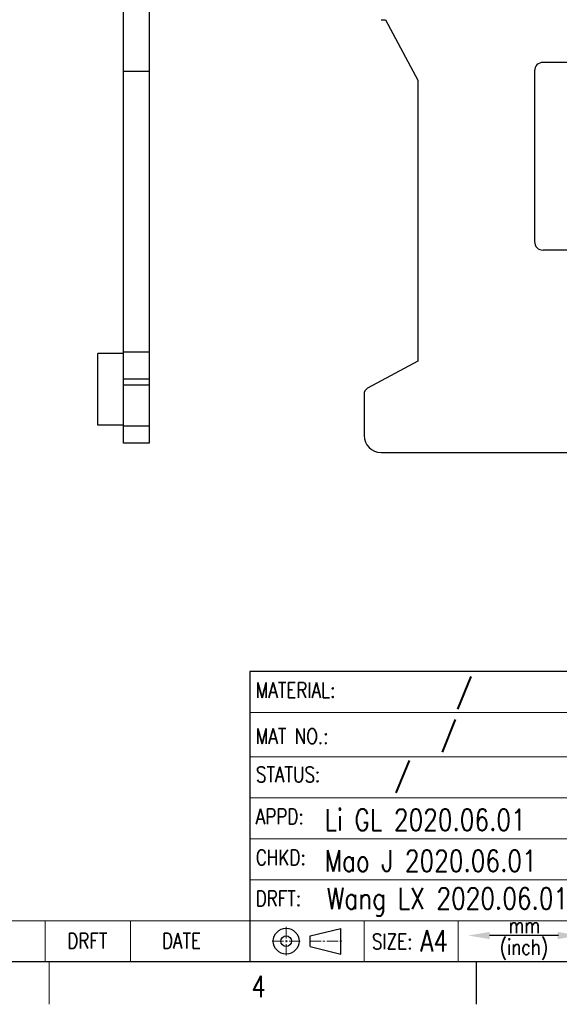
# Model space of a CAD drawing. Header units: inches. Extents: x 5201 to 5498, y 1821 to 2031.
# Tile 2 of 5: x 5347 to 5410, y 1821 to 1936. Entities that reach past the tile are written whole.
import ezdxf
from ezdxf.enums import TextEntityAlignment as Align

# ---------------------------------------------------------------- set-up
doc = ezdxf.new("R2010")
doc.units = ezdxf.units.IN
doc.header["$MEASUREMENT"] = 0
doc.linetypes.add('CENTER2', pattern=[28.575, 19.05, -3.175, 3.175, -3.175])
doc.layers.get('0').update_dxf_attribs({"lineweight": 30})
doc.layers.add('TEXT', color=200, linetype='Continuous')
for name, color, linetype, lineweight in [('尺寸线', 3, 'Continuous', 13), ('注解', 3, 'Continuous', 13), ('轮廓线', 7, 'Continuous', 30)]:
    doc.layers.add(name, color=color, linetype=linetype, lineweight=lineweight)
doc.styles.add('Romans-高1.8', font='romans.shx', dxfattribs={"width": 0.8, "height": 1.8})
doc.styles.add('romans-高2.5', font='romans.shx', dxfattribs={"width": 0.8, "height": 2.5})
doc.styles.add('romans-高3.5', font='romans.shx', dxfattribs={"width": 0.8, "height": 3.5})
doc.styles.add('宋体-高2.5', font='txt', dxfattribs={"width": 0.8, "height": 2.5})

# ---------------------------------------------------------------- blocks, each defined once
blk = doc.blocks.new('FOR-1754 Rev.1.1-A4客户图')
at = {"layer": 'TEXT'}
for p, q in [((-112.95, 3.02), (-109.34, 3.9)), ((-109.34, 0.89), (-109.34, 3.9)), ((-112.95, 1.77), (-112.95, 3.02)), ((-112.95, 1.77), (-109.34, 0.89)), ((-93.5, 0), (-93.5, -5))]:
    blk.add_line(p, q, dxfattribs=at)
blk.add_lwpolyline([(-83.85, 3.06), (-91.91, 3.06)], dxfattribs=at)
for radius in [1.51, 0.627]:
    blk.add_circle((-115.75, 2.4), radius, dxfattribs=at)
for points in [[(-91.91, 2.64), (-91.91, 3.48), (-94.44, 3.06)], [(-83.95, 3.48), (-83.95, 2.64), (-81.42, 3.06)]]:
    blk.add_solid(points, dxfattribs=at)
at = {"layer": '尺寸线'}
for p, q in [((-80.7, 29.2), (-120, 29.2)), ((-120, 24), (-80.7, 24)), ((-207, 4.8), (-120, 4.8)), ((-144, 4.8), (-144, 0)), ((-134, 4.8), (-134, 0)), ((-106.6, 4.8), (-106.6, 0)), ((-95.6, 4.8), (-95.6, 0)), ((-143.5, 0), (-143.5, -5))]:
    blk.add_line(p, q, dxfattribs=at)
for points in [[(-120, 19.2), (0, 19.2)], [(-120, 14.4), (-80.7, 14.4)], [(-120, 9.6), (-74.67, 9.6), (0, 9.6)], [(-120, 4.8), (-74.67, 4.8), (0, 4.8)]]:
    blk.add_lwpolyline(points, dxfattribs=at)
at = {"layer": '轮廓线'}
for p, q in [((0, 34), (-120, 34)), ((-120, 34), (-120, 0)), ((-120, 4.8), (-120, 0)), ((-287, 0), (-74.67, 0))]:
    blk.add_line(p, q, dxfattribs=at)
at = {"layer": '轮廓线', "color": 1, "linetype": 'CENTER2', "lineweight": 13, "ltscale": 0.07}
for p, q in [((-115.75, 4.06), (-115.75, 0.67)), ((-117.38, 2.4), (-114.09, 2.4)), ((-113, 2.4), (-109.14, 2.4))]:
    blk.add_line(p, q, dxfattribs=at)
at = {"layer": 'TEXT', "width": 0.8}
for s, height, style, p in [('MATERIAL:', 1.8, 'Romans-高1.8', (-119.31, 30.92)), ('MAT NO.:', 1.8, 'Romans-高1.8', (-119.31, 25.52)), ('STATUS:', 1.8, 'Romans-高1.8', (-119.28, 21.04)), ('APPD:', 1.8, 'Romans-高1.8', (-119.31, 16.11)), ('CHKD:', 1.8, 'Romans-高1.8', (-119.31, 11.31)), ('DRFT:', 1.8, 'Romans-高1.8', (-119.31, 6.51)), ('mm', 1.8, 'Romans-高1.8', (-89.69, 3.34)), ('A4', 2.5, 'romans-高2.5', (-100.05, 1.19)), ('DRFT', 1.8, 'Romans-高1.8', (-141.4, 1.55)), ('DATE', 1.8, 'Romans-高1.8', (-130.3, 1.55)), ('SIZE:', 1.8, 'Romans-高1.8', (-105.7, 1.46)), ('(inch)', 1.8, 'Romans-高1.8', (-90.72, 0.81)), ('4', 2.5, 'romans-高2.5', (-119.85, -4.15))]:
    blk.add_text(s, height=height, dxfattribs=dict(at, style=style)).set_placement(p)
at = {"layer": '尺寸线', "width": 0.8}
for tag, height, style, p in [('/', 2.5, 'romans-高2.5', (-94.89, 30.44)), ('/', 2.5, 'romans-高2.5', (-96.71, 25.38)), ('/', 2.5, 'romans-高2.5', (-102.11, 20.6)), ('15EDGKNM-3.81-XXP-1Y-1000A(H)', 3.5, 'romans-高3.5', (-40.89, 11.73)), ('CENGMZ_2018.10.18', 2.5, 'romans-高2.5', (-97.54, 6.17)), ('15EDGKNM-3.5-C04', 2.5, 'romans-高2.5', (-47.36, 6.2)), ('T0-1', 2.5, 'romans-高2.5', (-5.69, 6.17)), ('CUSTOMER_DRAWING', 2.5, 'romans-高2.5', (-56.48, 1.21)), ('2:1', 2.5, 'romans-高2.5', (-23.28, 1.2)), ('1/1', 2.5, 'romans-高2.5', (-5.77, 1.37))]:
    blk.add_attdef(tag, text='', height=height, dxfattribs=dict(at, style=style)).set_placement(p, align=Align.CENTER)
at = {"layer": '尺寸线', "style": '宋体-高2.5', "width": 0.8}
blk.add_attdef('/', text='', height=2.5, dxfattribs=at).set_placement((-55.64, 31.97), align=Align.MIDDLE_LEFT)

msp = doc.modelspace()

# ---------------------------------------------------------------- linework, layer by layer
at = {"color": 7, "linetype": 'Continuous'}
for p, q in [((5358.662, 1886.278), (5358.662, 1971.188)), ((5361.662, 1971.188), (5361.662, 1886.278)), ((5388.852, 1935.912), (5389.352, 1935.912)), ((5389.352, 1935.912), (5393.152, 1928.812)), ((5449.835, 1930.912), (5407.826, 1930.912)), ((5358.662, 1929.888), (5361.662, 1929.888)), ((5406.826, 1929.912), (5406.826, 1909.908)), ((5393.152, 1928.812), (5393.152, 1895.912)), ((5449.835, 1908.908), (5407.826, 1908.908)), ((5358.662, 1896.988), (5361.662, 1896.988)), ((5355.662, 1888.386), (5355.662, 1896.788)), ((5358.662, 1896.788), (5355.662, 1896.788)), ((5393.152, 1895.912), (5387.27, 1892.718)), ((5361.662, 1893.795), (5358.662, 1893.795)), ((5361.662, 1893.092), (5358.662, 1893.092)), ((5386.852, 1892.015), (5386.852, 1887.202)), ((5358.662, 1888.386), (5355.662, 1888.386)), ((5361.662, 1888.278), (5358.662, 1888.278)), ((5361.662, 1886.278), (5358.662, 1886.278)), ((5388.852, 1885.202), (5469.852, 1885.202))]:
    msp.add_line(p, q, dxfattribs=at)
for centre, radius, start, end in [((5407.826, 1929.912), 1, 90, 180), ((5407.826, 1909.908), 1, 180, 270), ((5387.652, 1892.015), 0.8, 118.5, 180), ((5388.852, 1887.202), 2, 180, 270)]:
    msp.add_arc(centre, radius, start, end, dxfattribs=at)
at = {"layer": '尺寸线'}
for p, q in [((5373.479, 1840.826), (5373.479, 1837.326)), ((5373.479, 1837.326), (5373.479, 1833.826)), ((5373.479, 1833.826), (5373.479, 1830.326)), ((5349.479, 1830.326), (5359.479, 1830.326)), ((5359.479, 1830.326), (5373.479, 1830.326))]:
    msp.add_line(p, q, dxfattribs=at)

# ---------------------------------------------------------------- block references
ref = msp.add_blockref('FOR-1754 Rev.1.1-A4客户图', (5493.479, 1825.531))
ref.add_attrib('/', '/', dxfattribs={"layer": '尺寸线', "height": 2.5, "style": 'romans-高2.5', "width": 0.8}).set_placement((5396.772, 1850.911), align=Align.CENTER)
ref.add_attrib('CENGMZ_2018.10.18', ' Wang LX 2020.06.01', dxfattribs={"layer": '尺寸线', "height": 2.5, "style": 'romans-高2.5', "width": 0.8}).set_placement((5395.94, 1831.696), align=Align.CENTER)
ref.add_attrib('/', '/', dxfattribs={"layer": '尺寸线', "height": 2.5, "style": 'romans-高2.5', "width": 0.8}).set_placement((5398.594, 1855.967), align=Align.CENTER)
ref.add_attrib('/', '/', dxfattribs={"layer": '尺寸线', "height": 2.5, "style": 'romans-高2.5', "width": 0.8}).set_placement((5391.37, 1846.136), align=Align.CENTER)

# ---------------------------------------------------------------- texts
at = {"layer": '注解', "char_height": 2.5, "width": 178.24342, "attachment_point": 4, "style": 'romans-高2.5'}
for s, insert in [('{\\C3;Li GL 2020.06.01}', (5382.215, 1842.146)), ('{\\C3;Mao J 2020.06.01}', (5382.215, 1837.341))]:
    msp.add_mtext(s, dxfattribs=dict(at, insert=insert))

doc.saveas('drawing.dxf')
